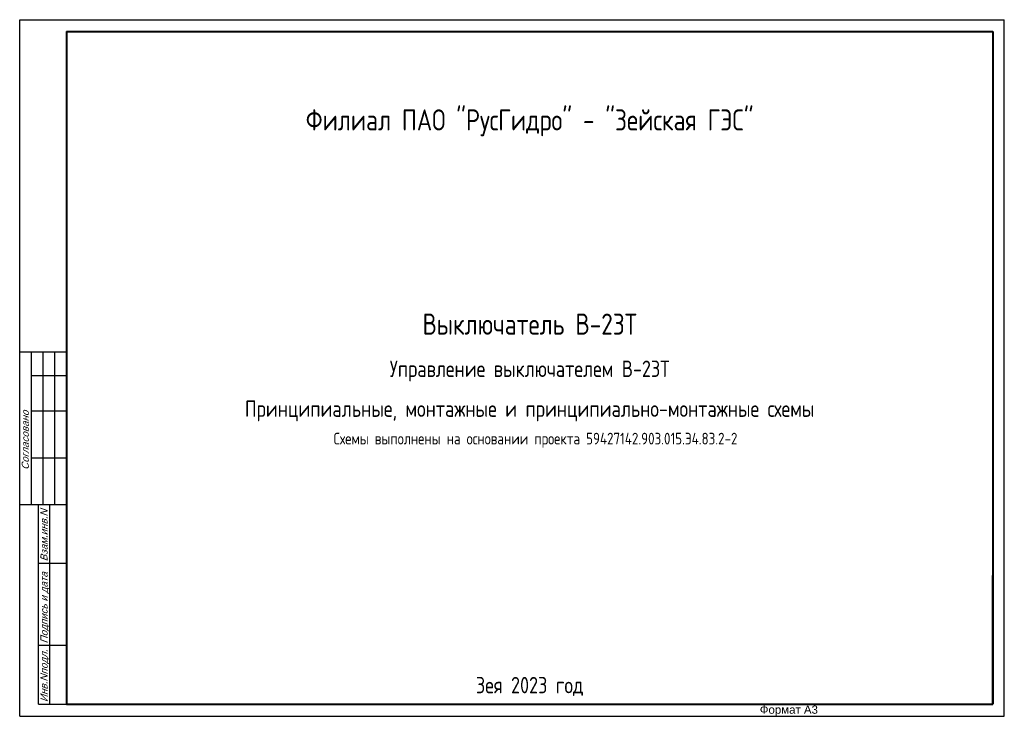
# Model space of a CAD drawing. Header units: millimetres. Extents: x 3972 to 7513, y 1417 to 2199.
# Tile 1 of 16: x 3972 to 4392, y 1780 to 2077. Entities that reach past the tile are written whole.
import ezdxf

# ---------------------------------------------------------------- set-up
doc = ezdxf.new("R2010")
doc.units = ezdxf.units.MM
doc.layers.add('основная 0.5', color=7, linetype='Continuous', lineweight=50)
doc.styles.add('SIMPLEX', font='GOST.ttf', dxfattribs={"height": 5})
doc.styles.get("Standard").update_dxf_attribs({"font": 'arial.ttf'})

msp = doc.modelspace()

# ---------------------------------------------------------------- linework, layer by layer
for p, q in [((3972.47, 1780.14), (3972.47, 2077.19)), ((3972.47, 2077.19), (4392.48, 2077.19)), ((3972.47, 1780.14), (3972.47, 2077.19)), ((4392.48, 1780.14), (4392.48, 2077.19)), ((4392.48, 1780.14), (4392.48, 2077.19)), ((3992.47, 1935.38), (3972.47, 1935.38)), ((3977.47, 1870.38), (3977.47, 1935.38)), ((3982.47, 1870.38), (3982.47, 1935.38)), ((3987.47, 1870.38), (3987.47, 1935.38)), ((3977.47, 1925.38), (3992.47, 1925.38)), ((3977.47, 1910.38), (3992.47, 1910.38)), ((3977.47, 1890.38), (3992.47, 1890.38)), ((3972.47, 1870.38), (3992.47, 1870.38)), ((3980.47, 1785.19), (3980.47, 1870.38)), ((3985.34, 1785.19), (3985.34, 1870.38)), ((3980.47, 1845.38), (3992.47, 1845.38)), ((3980.47, 1810.38), (3992.47, 1810.38)), ((3980.47, 1785.19), (3992.47, 1785.19)), ((3972.47, 1780.14), (4392.48, 1780.14))]:
    msp.add_line(p, q)
at = {"lineweight": 40}
for p, q in [((3992.47, 2072.19), (4387.56, 2072.19)), ((4387.56, 2072.19), (4387.56, 1785.19)), ((3992.47, 1785.19), (4387.56, 1785.19))]:
    msp.add_line(p, q, dxfattribs=at)
at = {"linetype": 'Continuous', "lineweight": 40}
msp.add_line((3992.47, 2072.19), (3992.47, 1785.19), dxfattribs=at)
at = {"linetype": 'Continuous'}
for p, q in [((3992.47, 1926.2), (3992.47, 1906.2)), ((3992.47, 1886.2), (3992.47, 1866.2))]:
    msp.add_line(p, q, dxfattribs=at)
at = {"layer": 'основная 0.5', "lineweight": 40}
for p, q in [((4387.56, 1785.19), (4387.56, 1840.19)), ((4202.56, 1785.19), (4387.56, 1785.19))]:
    msp.add_line(p, q, dxfattribs=at)

# ---------------------------------------------------------------- texts
at = {"linetype": 'Continuous', "oblique": 20}
for s, p in [('Согласовано', (3976.34, 1885.14)), ('Взам.инв.N', (3984.34, 1846.14)), ('Подпись и дата', (3984.34, 1811.14)), ('Инв.Nподл.', (3984.34, 1786.14))]:
    msp.add_text(s, height=3, rotation=90, dxfattribs=at).set_placement(p)
at = {"lineweight": 35, "width": 395.0943, "attachment_point": 5, "line_spacing_factor": 0.8, "style": 'SIMPLEX'}
for s, insert, char_height in [('Филиал ПАО "РусГидро" - "Зейская ГЭС"', (4190.01, 2033.21), 9), ('Выключатель В-23Т', (4190.01, 1947.34), 9), ('Управление выключателем В-23Т', (4190.01, 1927.34), 7), ('Принципиальные, монтажные и принципиально-монтажные схемы', (4190.01, 1910.33), 7), ('\\pxi-3,l4,t4;Схемы выполнены на основании проекта 59427142.903.015.Э4.83.2-2', (4190.01, 1897.83), 5), ('Зея 2023 год', (4190.01, 1792.81), 7)]:
    msp.add_mtext(s, dxfattribs=dict(at, insert=insert, char_height=char_height))
at = {"lineweight": 30, "insert": (4288.16, 1784.66), "char_height": 3.5, "attachment_point": 1}
msp.add_mtext_dynamic_manual_height_columns('Формат А3', width=45.8537, gutter_width=12.5, heights=[0], dxfattribs=at)

doc.saveas('drawing.dxf')
